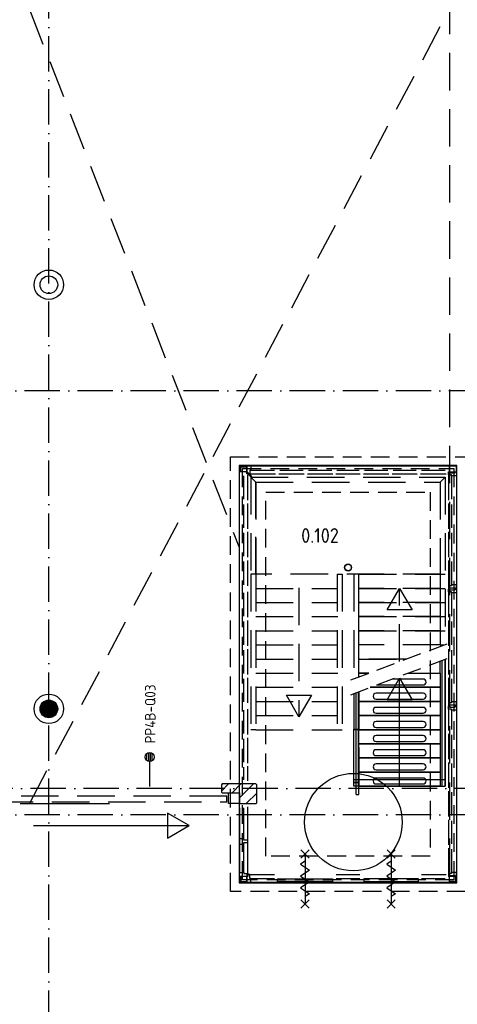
# Model space of a CAD drawing. Header units: millimetres. Extents: x 90707 to 450385, y -1262 to 949019.
# Tile 31 of 60: x 173651 to 181079, y 38393 to 55108. Entities that reach past the tile are written whole.
import ezdxf
from ezdxf.enums import TextEntityAlignment as Align

# ---------------------------------------------------------------- set-up
doc = ezdxf.new("R2010")
doc.units = ezdxf.units.MM
doc.header["$LTSCALE"] = 100
for name, pattern in [('DASHDOT', [9, 6, -1.5, 0, -1.5]), ('HIDDEN', [9.525, 6.35, -3.175]), ('HIDDEN2', [4.7625, 3.175, -1.5875])]:
    doc.linetypes.add(name, pattern=pattern)
doc.layers.get('0').update_dxf_attribs({"linetype": 'CONTINUOUS'})
for name, color, linetype in [('AL$1----_ALGEMEEN', 7, 'CONTINUOUS'), ('AL$7----_STRAMIEN', 1, 'DASHDOT'), ('AL$8----_HULPKOLOM', 2, 'CONTINUOUS'), ('AL$8----_HULPLIJNEN', 2, 'CONTINUOUS'), ('AL24----_TRAPPEN', 7, 'CONTINUOUS'), ('AL28----_KONSTRUKTIE', 3, 'CONTINUOUS'), ('AL29----_BOVENBOUW', 7, 'CONTINUOUS'), ('AL32----_BINNENKOZ', 7, 'CONTINUOUS'), ('AL65----_BEVEILIGING', 7, 'CONTINUOUS'), ('ALXA0-CONTOUR', 1, 'CONTINUOUS'), ('ALXAA---_GEWBETON', 12, 'CONTINUOUS'), ('ALXAB---_PREFABBETON', 1, 'CONTINUOUS'), ('EB6441--_ATTRIB', 2, 'CONTINUOUS'), ('EL6441--_DATACOM', 3, 'CONTINUOUS'), ('FUNDERING', 3, 'CONTINUOUS'), ('HEKWERKEN', 1, 'CONTINUOUS'), ('HULPLIJNEN-TRAP', 2, 'CONTINUOUS'), ('MAATV-BETON', 1, 'CONTINUOUS'), ('TRAP', 7, 'CONTINUOUS'), ('TRAPBEKLEDIG', 7, 'CONTINUOUS'), ('VOLGNUMMER', 7, 'CONTINUOUS')]:
    doc.layers.add(name, color=color, linetype=linetype)
doc.styles.add('1_8', font='ISO', dxfattribs={"height": 1.8})
doc.styles.get("Standard").update_dxf_attribs({"font": 'iso.shx'})

# ---------------------------------------------------------------- blocks, each defined once
blk = doc.blocks.new('ES4X2')
for p, q in [((-0.45, 1.4), (-0.45, 2.6)), ((-0.15, 1.27), (-0.15, 2.73)), ((0.15, 1.27), (0.15, 2.73)), ((0.45, 1.4), (0.45, 2.6)), ((0, 1.25), (0, -3))]:
    blk.add_line(p, q)
blk.add_circle((0, 2), 0.75)
at = {"style": '1_8', "flags": 8}
for tag, p in [('NUMMER', (1.25, 3.5)), ('CODE', (-1.25, 3.5))]:
    blk.add_attdef(tag, text='', height=1.8, rotation=90, dxfattribs=at).set_placement(p, align=Align.MIDDLE_LEFT)
blk.add_attdef('M_CODE', text='', height=1.8, dxfattribs=at).set_placement((0, 0), align=Align.MIDDLE_CENTER)
blk = doc.blocks.new('A$Cca306792')
at = {"layer": 'AL$1----_ALGEMEEN', "color": 8, "linetype": 'HIDDEN'}
for p, q in [((88292, 46716), (88292, 46956)), ((88292, 46956), (89672, 46956)), ((88302, 46956), (88292, 46956)), ((89672, 46956), (89672, 46716)), ((89672, 46956), (89757, 46956)), ((88292, 46476), (88292, 46716)), ((88292, 46716), (89672, 46716)), ((89672, 46716), (88292, 46716)), ((88302, 46716), (88292, 46716)), ((89672, 46716), (89672, 46476)), ((89672, 46716), (89757, 46716)), ((88292, 46236), (88292, 46476)), ((88292, 46476), (89672, 46476)), ((89672, 46476), (88292, 46476)), ((88302, 46476), (88292, 46476)), ((89672, 46476), (89672, 46236)), ((89672, 46476), (89757, 46476)), ((89672, 46236), (88292, 46236)), ((88292, 45996), (88292, 46236)), ((88292, 46236), (89672, 46236)), ((88302, 46236), (88292, 46236)), ((89672, 46236), (89672, 45996)), ((89672, 46236), (89757, 46236)), ((88292, 45756), (88292, 45996)), ((88292, 45996), (89672, 45996)), ((89672, 45996), (88292, 45996)), ((88302, 45996), (88292, 45996)), ((89672, 45996), (89672, 45756)), ((89672, 45996), (89757, 45996)), ((89672, 45756), (88292, 45756)), ((88302, 45756), (88292, 45756)), ((89672, 45756), (89734, 45756)), ((88302, 45516), (88292, 45516)), ((88302, 45276), (88292, 45276)), ((89122, 45276), (89153, 45276))]:
    blk.add_line(p, q, dxfattribs=at)
at = {"layer": 'AL$1----_ALGEMEEN', "color": 8}
for p, q in [((88484, 45036), (89672, 45036)), ((88207, 44932), (88207, 44316)), ((88283, 44796), (89672, 44796)), ((88283, 44796), (89672, 44796)), ((88283, 44556), (88283, 44796)), ((89672, 44796), (89672, 44556)), ((88283, 44556), (89672, 44556)), ((88283, 44316), (88283, 44556)), ((89672, 44556), (88283, 44556)), ((89672, 44556), (89672, 44316)), ((88207, 43356), (88207, 44316)), ((88283, 44316), (89672, 44316)), ((88283, 44076), (88283, 44316)), ((89672, 44316), (88283, 44316)), ((89672, 44316), (89672, 44076)), ((89748, 44356), (89748, 44316)), ((89748, 44316), (89748, 44276)), ((88283, 44076), (89672, 44076)), ((88283, 44076), (89672, 44076)), ((88283, 43836), (88283, 44076)), ((89672, 44076), (88283, 44076)), ((89672, 44076), (89672, 43836)), ((88283, 43836), (89672, 43836)), ((88283, 43836), (89672, 43836)), ((88283, 43596), (88283, 43836)), ((89672, 43836), (88283, 43836)), ((89672, 43836), (89672, 43596)), ((88283, 43596), (89672, 43596)), ((89672, 43596), (88283, 43596)), ((88283, 43596), (89672, 43596)), ((88283, 43356), (88283, 43596)), ((89672, 43596), (89672, 43356)), ((88292, 43356), (88207, 43356)), ((89672, 43356), (88283, 43356)), ((88292, 43396), (88292, 43356)), ((88292, 43356), (89757, 43356))]:
    blk.add_line(p, q, dxfattribs=at)
blk.add_circle((88198, 42747), 828, dxfattribs=at)
at = {"layer": 'AL$7----_STRAMIEN', "color": 1}
blk.add_line((83028, 31186), (83028, 62970), dxfattribs=at)
for points in [[(146222, 50070), (3931, 50070)], [(135522, 43320), (3452, 43320)], [(146222, 42870), (2867, 42870)]]:
    blk.add_lwpolyline(points, dxfattribs=at)
at = {"layer": 'AL$8----_HULPKOLOM', "color": 8}
for centre in [(83028, 51870), (83028, 44670)]:
    blk.add_circle(centre, 250, dxfattribs=at)
at = {"layer": 'AL$8----_HULPLIJNEN', "color": 8}
blk.add_line((82539, 43065), (84056, 43065), dxfattribs=at)
at = {"layer": 'AL24----_TRAPPEN', "color": 8, "linetype": 'HIDDEN'}
for p, q in [((86542, 48521), (86542, 46956)), ((89672, 48521), (89672, 46956)), ((86457, 46956), (86457, 44316)), ((86542, 46956), (86542, 44316)), ((87922, 46956), (87922, 44316)), ((88007, 46956), (88007, 44316)), ((88207, 46956), (88207, 45182)), ((87273, 46725), (87273, 44535)), ((88771, 46349), (88982, 46715)), ((88982, 45473), (88982, 46715)), ((88982, 46715), (89194, 46349)), ((89194, 46349), (88771, 46349)), ((87273, 44535), (87061, 44902)), ((87061, 44902), (87485, 44902)), ((87485, 44902), (87273, 44535)), ((88283, 44960), (88283, 43356))]:
    blk.add_line(p, q, dxfattribs=at)
at = {"layer": 'AL24----_TRAPPEN', "color": 8}
for p, q in [((89700, 45493), (89700, 43356)), ((89748, 45511), (89748, 43356)), ((88771, 44825), (88982, 45192)), ((88982, 43356), (88982, 45192)), ((88982, 45192), (89194, 44825)), ((89194, 44825), (88771, 44825)), ((85407, 42688), (85041, 42900)), ((85041, 42900), (85041, 42477)), ((82767, 42688), (85407, 42688)), ((85041, 42477), (85407, 42688))]:
    blk.add_line(p, q, dxfattribs=at)
at = {"layer": 'AL28----_KONSTRUKTIE', "color": 8}
for p, q in [((86365, 48702), (86464, 48601)), ((86376, 48713), (86475, 48612))]:
    blk.add_line(p, q, dxfattribs=at)
at = {"layer": 'AL28----_KONSTRUKTIE', "color": 8, "linetype": 'Continuous'}
for p, q in [((85968, 43395), (85956, 43383)), ((85956, 43383), (85956, 43257)), ((86544, 43395), (85968, 43395)), ((86556, 43383), (86544, 43395)), ((86556, 43075), (86556, 43383)), ((85956, 43257), (85968, 43245)), ((85968, 43245), (86266, 43245)), ((86266, 43245), (86266, 43075)), ((86266, 43075), (86278, 43063)), ((86278, 43063), (86544, 43063)), ((86544, 43063), (86556, 43075))]:
    blk.add_line(p, q, dxfattribs=at)
at = {"layer": 'AL28----_KONSTRUKTIE', "color": 8}
for centre, radius in [((83028, 51870), 150), ((88107, 47069), 60), ((88107, 47069), 55), ((83028, 44670), 150)]:
    blk.add_circle(centre, radius, dxfattribs=at)
at = {"layer": 'AL29----_BOVENBOUW', "color": 8, "linetype": 'HIDDEN'}
for p, q in [((86457, 48606), (86457, 46956)), ((86457, 48606), (89757, 48606)), ((86457, 48606), (86542, 48521)), ((86542, 48521), (89672, 48521)), ((86542, 48521), (89672, 48521)), ((86542, 46956), (86542, 48521)), ((89672, 48521), (89757, 48606)), ((89672, 48521), (89672, 46956)), ((89757, 48606), (89757, 45764)), ((86542, 46956), (86457, 46956)), ((89672, 46956), (86542, 46956)), ((87922, 46956), (88007, 46956)), ((86542, 46716), (87932, 46716)), ((86542, 46476), (87932, 46476)), ((86542, 46236), (87932, 46236)), ((86542, 45996), (87932, 45996)), ((86542, 45756), (87932, 45756)), ((88292, 45516), (88292, 45756)), ((86542, 45516), (87932, 45516)), ((88292, 45276), (88292, 45516)), ((89095, 45516), (88292, 45516)), ((88292, 45516), (89095, 45516)), ((86542, 45276), (87932, 45276)), ((88457, 45276), (88292, 45276)), ((88292, 45210), (88292, 45276)), ((88292, 45276), (88457, 45276)), ((86542, 45036), (87932, 45036)), ((88292, 44964), (88292, 43356)), ((86542, 44796), (87922, 44796)), ((86542, 44556), (87922, 44556)), ((86542, 44316), (86457, 44316)), ((86542, 44316), (87922, 44316)), ((87922, 44316), (88007, 44316))]:
    blk.add_line(p, q, dxfattribs=at)
at = {"layer": 'AL29----_BOVENBOUW', "color": 8, "linetype": 'HIDDEN2'}
for p, q in [((88152, 45161), (89797, 45779)), ((88152, 44911), (89797, 45529))]:
    blk.add_line(p, q, dxfattribs=at)
at = {"layer": 'AL29----_BOVENBOUW', "color": 8}
for p, q in [((89672, 45276), (89672, 45483)), ((89757, 45514), (89757, 43356)), ((89122, 45276), (89672, 45276)), ((89672, 45276), (89672, 45036)), ((88484, 45036), (89672, 45036)), ((89672, 45036), (88484, 45036)), ((89672, 45036), (89672, 44796)), ((88283, 44796), (88283, 44960)), ((89672, 44796), (88283, 44796)), ((88292, 43356), (88207, 43356))]:
    blk.add_line(p, q, dxfattribs=at)
at = {"layer": 'AL32----_BINNENKOZ', "color": 8, "linetype": 'HIDDEN'}
for p, q in [((82698, 43060), (89828, 56545)), ((82698, 56545), (86254, 47427)), ((89832, 41835), (89832, 56545)), ((86051, 43189), (82128, 43189)), ((86051, 43089), (86051, 43189)), ((86076, 43065), (86076, 43245)), ((86076, 43245), (86256, 43245)), ((86256, 43245), (86256, 43065)), ((82128, 43089), (86051, 43089)), ((86256, 43065), (86076, 43065))]:
    blk.add_line(p, q, dxfattribs=at)
at = {"layer": 'AL32----_BINNENKOZ', "color": 8}
for p, q in [((86266, 48693), (86266, 48797)), ((86266, 48797), (86390, 48797)), ((86284, 48779), (86266, 48797)), ((86266, 48693), (86266, 48797)), ((86266, 48797), (86390, 48797)), ((86390, 48693), (86266, 48693)), ((86284, 48693), (86284, 48779)), ((86284, 48779), (86390, 48779)), ((86390, 48797), (86390, 48693)), ((86390, 48749), (86390, 48797)), ((86390, 48797), (86457, 48797)), ((86390, 48682), (86390, 48749)), ((86390, 48749), (86390, 48749)), ((86390, 48658), (86390, 48682)), ((86390, 48682), (86390, 48682)), ((86440, 48658), (86390, 48658)), ((86405, 48214), (86405, 48643)), ((86457, 48725), (86440, 48725)), ((86440, 48725), (86440, 48658)), ((86440, 48658), (86876, 48658)), ((86457, 48797), (86457, 48725)), ((86457, 48797), (86859, 48797)), ((86457, 48725), (86859, 48725)), ((86932, 48658), (87361, 48658)), ((86949, 48797), (87344, 48797)), ((86949, 48725), (87344, 48725)), ((87417, 48658), (87846, 48658)), ((87434, 48797), (87829, 48797)), ((87434, 48725), (87829, 48725)), ((87902, 48658), (88312, 48658)), ((87919, 48797), (88295, 48797)), ((87919, 48725), (88295, 48725)), ((88368, 48658), (88797, 48658)), ((88385, 48797), (88780, 48797)), ((88385, 48725), (88780, 48725)), ((88853, 48658), (89282, 48658)), ((88870, 48797), (89265, 48797)), ((88870, 48725), (89265, 48725)), ((89338, 48658), (89774, 48658)), ((89355, 48797), (89757, 48797)), ((89355, 48725), (89757, 48725)), ((89809, 48693), (89834, 48693)), ((89809, 48643), (89809, 48693)), ((89809, 48643), (89809, 48214)), ((89860, 48643), (89809, 48643)), ((89824, 48797), (89824, 48693)), ((89948, 48797), (89824, 48797)), ((89824, 48693), (89948, 48693)), ((89834, 48693), (89834, 48677)), ((89834, 48677), (89926, 48677)), ((89860, 48626), (89860, 48643)), ((89926, 48677), (89926, 48693)), ((89926, 48693), (89948, 48693)), ((89948, 48693), (89948, 48797)), ((89948, 48693), (89948, 48626)), ((86266, 48231), (86266, 48626)), ((86338, 48231), (86338, 48626)), ((89860, 48626), (89860, 48231)), ((89948, 48626), (89860, 48626)), ((89948, 48626), (89948, 48231)), ((86266, 47746), (86266, 48141)), ((86338, 47746), (86338, 48141)), ((86405, 47729), (86405, 48158)), ((89809, 48158), (89809, 47729)), ((89860, 48141), (89860, 47746)), ((89948, 48141), (89948, 47746)), ((86266, 47261), (86266, 47656)), ((86338, 47261), (86338, 47656)), ((86405, 47244), (86405, 47673)), ((89809, 47673), (89809, 47244)), ((89860, 47656), (89860, 47261)), ((89948, 47656), (89948, 47261)), ((86266, 46776), (86266, 47171)), ((86338, 46776), (86338, 47171)), ((86405, 46759), (86405, 47188)), ((89809, 47188), (89809, 46759)), ((89860, 47171), (89860, 46776)), ((89948, 47171), (89948, 46776)), ((86266, 46242), (86266, 46637)), ((86338, 46242), (86338, 46637)), ((86405, 46225), (86405, 46654)), ((89860, 46759), (89809, 46759)), ((89809, 46759), (89809, 46709)), ((89809, 46709), (89834, 46709)), ((89809, 46704), (89834, 46704)), ((89809, 46654), (89809, 46704)), ((89860, 46654), (89809, 46654)), ((89809, 46654), (89809, 46225)), ((89834, 46709), (89834, 46725)), ((89834, 46725), (89926, 46725)), ((89834, 46704), (89834, 46688)), ((89834, 46688), (89926, 46688)), ((89948, 46776), (89860, 46776)), ((89860, 46776), (89860, 46759)), ((89860, 46637), (89860, 46654)), ((89948, 46637), (89860, 46637)), ((89860, 46637), (89860, 46242)), ((89926, 46725), (89926, 46709)), ((89926, 46709), (89948, 46709)), ((89926, 46688), (89926, 46704)), ((89926, 46704), (89948, 46704)), ((89948, 46709), (89948, 46776)), ((89948, 46704), (89948, 46637)), ((89948, 46637), (89948, 46242)), ((86266, 45757), (86266, 46152)), ((86338, 45757), (86338, 46152)), ((86405, 45740), (86405, 46169)), ((89809, 46169), (89809, 45740)), ((89860, 46152), (89860, 45757)), ((89948, 46152), (89948, 45757)), ((86266, 45272), (86266, 45667)), ((86338, 45272), (86338, 45667)), ((86405, 45255), (86405, 45684)), ((89809, 45684), (89809, 45255)), ((89860, 45667), (89860, 45272)), ((89948, 45667), (89948, 45272)), ((86266, 44787), (86266, 45182)), ((86338, 44787), (86338, 45182)), ((86405, 44770), (86405, 45199)), ((89809, 45199), (89809, 44770)), ((89860, 45182), (89860, 44787)), ((89948, 45182), (89948, 44787)), ((86266, 44253), (86266, 44648)), ((86338, 44253), (86338, 44648)), ((86405, 44236), (86405, 44665)), ((89860, 44770), (89809, 44770)), ((89809, 44770), (89809, 44720)), ((89809, 44720), (89834, 44720)), ((89809, 44715), (89834, 44715)), ((89809, 44665), (89809, 44715)), ((89860, 44665), (89809, 44665)), ((89809, 44665), (89809, 44300)), ((89834, 44720), (89834, 44736)), ((89834, 44736), (89926, 44736)), ((89834, 44715), (89834, 44699)), ((89834, 44699), (89926, 44699)), ((89948, 44787), (89860, 44787)), ((89860, 44787), (89860, 44770)), ((89860, 44648), (89860, 44665)), ((89948, 44648), (89860, 44648)), ((89860, 44648), (89860, 44317)), ((89926, 44736), (89926, 44720)), ((89926, 44720), (89948, 44720)), ((89926, 44699), (89926, 44715)), ((89926, 44715), (89948, 44715)), ((89948, 44720), (89948, 44787)), ((89948, 44715), (89948, 44648)), ((89948, 44648), (89948, 44317)), ((86266, 43768), (86266, 44163)), ((86338, 43768), (86338, 44163)), ((86405, 43751), (86405, 44180)), ((89809, 44244), (89809, 43815)), ((89860, 44227), (89860, 43832)), ((89948, 44227), (89948, 43832)), ((86266, 43467), (86266, 43678)), ((86338, 43467), (86338, 43678)), ((86405, 43450), (86405, 43695)), ((89809, 43759), (89809, 43330)), ((89860, 43742), (89860, 43347)), ((89948, 43742), (89948, 43347)), ((89809, 43274), (89809, 42845)), ((89860, 43257), (89860, 42862)), ((89948, 43257), (89948, 42862)), ((86338, 42464), (86338, 42991)), ((89809, 42789), (89809, 42360)), ((89860, 42772), (89860, 42377)), ((89948, 42772), (89948, 42377)), ((86338, 41892), (86338, 42374)), ((89809, 42304), (89809, 41875)), ((89860, 42287), (89860, 41892)), ((89948, 42287), (89948, 41892)), ((86266, 41825), (86266, 41721)), ((86266, 41825), (86266, 41721)), ((86390, 41825), (86266, 41825)), ((86284, 41825), (86284, 41739)), ((86440, 41860), (86390, 41860)), ((86390, 41860), (86390, 41836)), ((86390, 41836), (86390, 41836)), ((86390, 41836), (86390, 41769)), ((86390, 41721), (86390, 41825)), ((86440, 41793), (86440, 41860)), ((86440, 41860), (86861, 41860)), ((86457, 41793), (86440, 41793)), ((86457, 41721), (86457, 41793)), ((86457, 41788), (86861, 41788)), ((87906, 41860), (88308, 41860)), ((87906, 41788), (88308, 41788)), ((89351, 41860), (89774, 41860)), ((89351, 41788), (89757, 41788)), ((89860, 41875), (89809, 41875)), ((89809, 41875), (89809, 41825)), ((89809, 41825), (89834, 41825)), ((89824, 41825), (89824, 41721)), ((89948, 41825), (89824, 41825)), ((89834, 41825), (89834, 41841)), ((89834, 41841), (89926, 41841)), ((89948, 41892), (89860, 41892)), ((89860, 41892), (89860, 41875)), ((89926, 41841), (89926, 41825)), ((89926, 41825), (89948, 41825)), ((89930, 41825), (89930, 41739)), ((89948, 41825), (89948, 41892)), ((89948, 41825), (89948, 41721)), ((89948, 41721), (89948, 41825)), ((86284, 41739), (86266, 41721)), ((86266, 41721), (86390, 41721)), ((86266, 41721), (86390, 41721)), ((86284, 41739), (86390, 41739)), ((86390, 41769), (86390, 41769)), ((86390, 41769), (86390, 41721)), ((86390, 41721), (86457, 41721)), ((86457, 41721), (86848, 41721)), ((86911, 41741), (86911, 41782)), ((86911, 41782), (87841, 41782)), ((87841, 41741), (86911, 41741)), ((87841, 41782), (87841, 41741)), ((87889, 41721), (88325, 41721)), ((89303, 41782), (88373, 41782)), ((88373, 41782), (88373, 41741)), ((88373, 41741), (89303, 41741)), ((89303, 41741), (89303, 41782)), ((89366, 41721), (89757, 41721)), ((89930, 41739), (89824, 41739)), ((89948, 41721), (89824, 41721)), ((89824, 41721), (89948, 41721)), ((89930, 41739), (89948, 41721))]:
    blk.add_line(p, q, dxfattribs=at)
at = {"layer": 'AL32----_BINNENKOZ', "color": 8, "linetype": 'Continuous'}
for p, q in [((86405, 42439), (86405, 43008)), ((86264, 42464), (86264, 42374)), ((86338, 42464), (86264, 42464)), ((86338, 42439), (86338, 42464)), ((86264, 42374), (86338, 42374)), ((86405, 42439), (86338, 42439)), ((86338, 42374), (86338, 42399)), ((86338, 42399), (86405, 42399)), ((86405, 42399), (86405, 42439)), ((86405, 41875), (86405, 42399))]:
    blk.add_line(p, q, dxfattribs=at)
blk.add_lwpolyline([(86266, 41825), (86266, 41892), (86338, 41892), (86338, 41875), (86405, 41875), (86405, 41825)], close=True, dxfattribs=at)
at = {"layer": 'AL65----_BEVEILIGING', "color": 8, "linetype": 'Continuous'}
for points in [[(87306, 42277), (87446, 42137)], [(87446, 42277), (87306, 42137)], [(87376, 42207), (87376, 41357)], [(88768, 42277), (88908, 42137)], [(88908, 42277), (88768, 42137)], [(88838, 42207), (88838, 41357)], [(87376, 42082), (87301, 42032), (87451, 41932), (87376, 41882)], [(88838, 42082), (88763, 42032), (88913, 41932), (88838, 41882)], [(87376, 41882), (87301, 41832), (87451, 41732), (87376, 41682)], [(88838, 41882), (88763, 41832), (88913, 41732), (88838, 41682)], [(87376, 41682), (87301, 41632), (87451, 41532), (87376, 41482)], [(88838, 41682), (88763, 41632), (88913, 41532), (88838, 41482)], [(87306, 41427), (87446, 41287)], [(87446, 41427), (87306, 41287)], [(88768, 41427), (88908, 41287)], [(88908, 41427), (88768, 41287)]]:
    blk.add_lwpolyline(points, dxfattribs=at)
at = {"layer": 'ALXA0-CONTOUR', "color": 8, "linetype": 'Continuous'}
for p, q in [((86256, 48803), (86256, 41715)), ((89953, 48803), (86256, 48803)), ((89953, 41715), (89953, 48803)), ((86256, 41715), (89953, 41715))]:
    blk.add_line(p, q, dxfattribs=at)
at = {"layer": 'ALXAA---_GEWBETON', "color": 8}
for p, q in [((82948, 44543), (82948, 44796)), ((82968, 44532), (82968, 44807)), ((82988, 44525), (82988, 44814)), ((83008, 44521), (83008, 44818)), ((83028, 44520), (83028, 44820)), ((83048, 44521), (83048, 44818)), ((83068, 44525), (83068, 44814)), ((83088, 44532), (83088, 44807)), ((83108, 44543), (83108, 44796)), ((82888, 44616), (82888, 44723)), ((82908, 44580), (82908, 44760)), ((82928, 44558), (82928, 44781)), ((83128, 44558), (83128, 44781)), ((83148, 44580), (83148, 44760)), ((83168, 44616), (83168, 44723))]:
    blk.add_line(p, q, dxfattribs=at)
at = {"layer": 'ALXAB---_PREFABBETON', "color": 8}
for p, q in [((85956, 43275), (86076, 43395)), ((86138, 43245), (86288, 43395)), ((86266, 43160), (86500, 43395)), ((86380, 43063), (86556, 43238))]:
    blk.add_line(p, q, dxfattribs=at)
at = {"layer": 'FUNDERING', "color": 8, "linetype": 'HIDDEN2'}
for p, q in [((86113, 48950), (90101, 48950)), ((86113, 41568), (86113, 48950)), ((86313, 48750), (89901, 48750)), ((86313, 41768), (86313, 48750)), ((89901, 48750), (89901, 41768)), ((86713, 48350), (89501, 48350)), ((86713, 42168), (86713, 48350)), ((89501, 48350), (89501, 42168)), ((89501, 42168), (86713, 42168)), ((89901, 41768), (86313, 41768)), ((90101, 41568), (86113, 41568))]:
    blk.add_line(p, q, dxfattribs=at)
at = {"layer": 'HEKWERKEN', "color": 8}
for p, q in [((88247, 43216), (88247, 44947)), ((88287, 43216), (88287, 44962)), ((88207, 44316), (88207, 44328)), ((88207, 44328), (88267, 44328)), ((88267, 44316), (88207, 44316)), ((88267, 44328), (88267, 44316)), ((88207, 43416), (88207, 43428)), ((88207, 43428), (88267, 43428)), ((88267, 43416), (88207, 43416)), ((88267, 43428), (88267, 43416)), ((88247, 43216), (88287, 43216)), ((88247, 43216), (88287, 43216))]:
    blk.add_line(p, q, dxfattribs=at)
at = {"layer": 'HULPLIJNEN-TRAP', "color": 8}
blk.add_line((88198, 43470), (89748, 43470), dxfattribs=at)
at = {"layer": 'MAATV-BETON', "color": 8}
blk.add_line((86266, 42991), (86266, 41892), dxfattribs=at)
at = {"layer": 'TRAP', "color": 8}
for p, q in [((86266, 41721), (86266, 48797)), ((86266, 48797), (89948, 48797)), ((89948, 48797), (89948, 41721)), ((89948, 41721), (86266, 41721))]:
    blk.add_line(p, q, dxfattribs=at)
at = {"layer": 'TRAPBEKLEDIG', "color": 8}
for p, q in [((89382, 45176), (88856, 45176)), ((88590, 45076), (89382, 45076)), ((89382, 44936), (88582, 44936)), ((88582, 44836), (89382, 44836)), ((89382, 44696), (88582, 44696)), ((88582, 44596), (89382, 44596)), ((89382, 44456), (88582, 44456)), ((88582, 44356), (89382, 44356)), ((89382, 44216), (88582, 44216)), ((88582, 44116), (89382, 44116)), ((89382, 43976), (88582, 43976)), ((88582, 43876), (89382, 43876)), ((89382, 43736), (88582, 43736)), ((88582, 43636), (89382, 43636)), ((89382, 43496), (88582, 43496)), ((88582, 43396), (89382, 43396))]:
    blk.add_line(p, q, dxfattribs=at)
for centre, start, end in [((89382, 45126), 270, 90), ((88582, 44886), 90, 270), ((89382, 44886), 270, 90), ((88582, 44646), 90, 270), ((89382, 44646), 270, 90), ((88582, 44406), 90, 270), ((89382, 44406), 270, 90), ((88582, 44166), 90, 270), ((89382, 44166), 270, 90), ((88582, 43926), 90, 270), ((89382, 43926), 270, 90), ((88582, 43686), 90, 270), ((89382, 43686), 270, 90), ((88582, 43446), 90, 270), ((89382, 43446), 270, 90)]:
    blk.add_arc(centre, 50, start, end, dxfattribs=at)
at = {"layer": 'VOLGNUMMER', "color": 252, "linetype": 'ByBlock'}
for tag, p in [('0.28', (16187, 74214)), ('0.16', (78893, 73105)), ('0.17', (62961, 72994)), ('0.29', (35887, 72529)), ('0.18', (53124, 64542)), ('0.701', (85482, 63517)), ('0.30', (29366, 63128)), ('0.32', (36092, 63166)), ('0.12', (90689, 63024)), ('0.29A', (33165, 62745)), ('0.30', (38191, 61494)), ('0.19', (61479, 61433)), ('0.27', (17657, 61363)), ('0.14', (89762, 60088)), ('0.33', (45869, 59450)), ('0.15', (73454, 57402)), ('0.801', (112714, 57073)), ('0.25', (28058, 57013)), ('0.18A', (61029, 56759)), ('0.26A', (36299, 54851)), ('0.20', (60895, 53506)), ('0.800', (90980, 50804)), ('0.25A', (73288, 48435)), ('0.21', (58702, 48178)), ('0.300', (94483, 48257)), ('0.24', (35041, 47783)), ('0.102', (87631, 47613)), ('0.203', (95795, 46197)), ('0.26', (18559, 46119)), ('0.802', (68387, 42721)), ('0.204', (95497, 42149)), ('0.07B', (66790, 38909)), ('0.702', (95327, 36513))]:
    blk.add_attdef(tag, text='', height=250, dxfattribs=at).set_placement(p, align=Align.MIDDLE_CENTER)
at = {"layer": 'VOLGNUMMER', "color": 8, "linetype": 'ByBlock'}
blk.add_attdef('0.600', text='', height=250, dxfattribs=at).set_placement((96800, 48300), align=Align.MIDDLE_CENTER)

msp = doc.modelspace()

# ---------------------------------------------------------------- block references
at = {"layer": 'EL6441--_DATACOM'}
ref = msp.add_blockref('A$Cca306792', (91118, -1262), dxfattribs=at)
ref.add_attrib('0.102', '0.102', dxfattribs={"layer": 'VOLGNUMMER', "color": 252, "linetype": 'ByBlock', "height": 250}).set_placement((178749, 46351), align=Align.MIDDLE_CENTER)
ref = msp.add_blockref('ES4X2', (175857, 42390), dxfattribs=dict(at, xscale=100, yscale=100, zscale=100))
ref.add_attrib('CODE', 'PP4B-Q03', dxfattribs={"layer": 'EB6441--_ATTRIB', "color": 1, "height": 180, "rotation": 90, "style": '1_8', "flags": 8}).set_placement((175867, 42820), align=Align.MIDDLE_LEFT)

doc.saveas('drawing.dxf')
